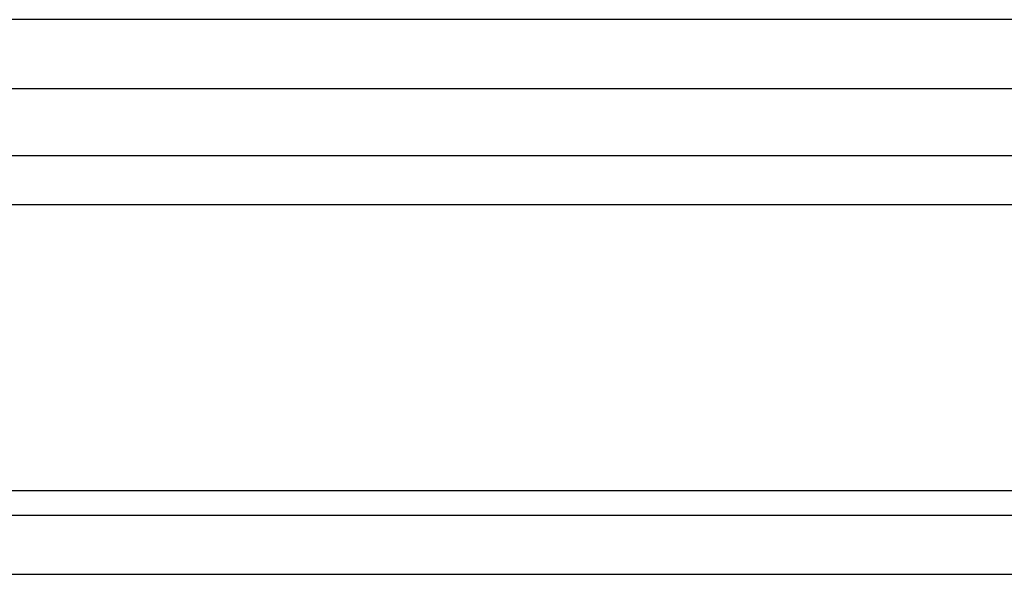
# Model space of a CAD drawing. Header units: millimetres. Extents: x 91 to 881, y -71 to 235.
# Tile 53 of 56: x 737 to 766, y -27 to -11. Entities that reach past the tile are written whole.
import ezdxf

# ---------------------------------------------------------------- set-up
doc = ezdxf.new("R2010")
doc.units = ezdxf.units.MM
doc.header["$LTSCALE"] = 0.15
doc.layers.add('OUT', color=3, linetype='CONTINUOUS')

msp = doc.modelspace()

# ---------------------------------------------------------------- linework, layer by layer
at = {"layer": 'OUT', "color": 0}
for p, q in [((797.589, -11.444), (591.089, -11.444)), ((797.589, -13.444), (591.089, -13.444)), ((463.955, -15.359), (852.589, -15.359)), ((463.528, -16.773), (852.589, -16.773)), ((459.884, -25.03), (852.589, -25.03)), ((459.498, -25.737), (852.589, -25.737)), ((372.589, -27.444), (852.589, -27.444))]:
    msp.add_line(p, q, dxfattribs=at)

doc.saveas('drawing.dxf')
